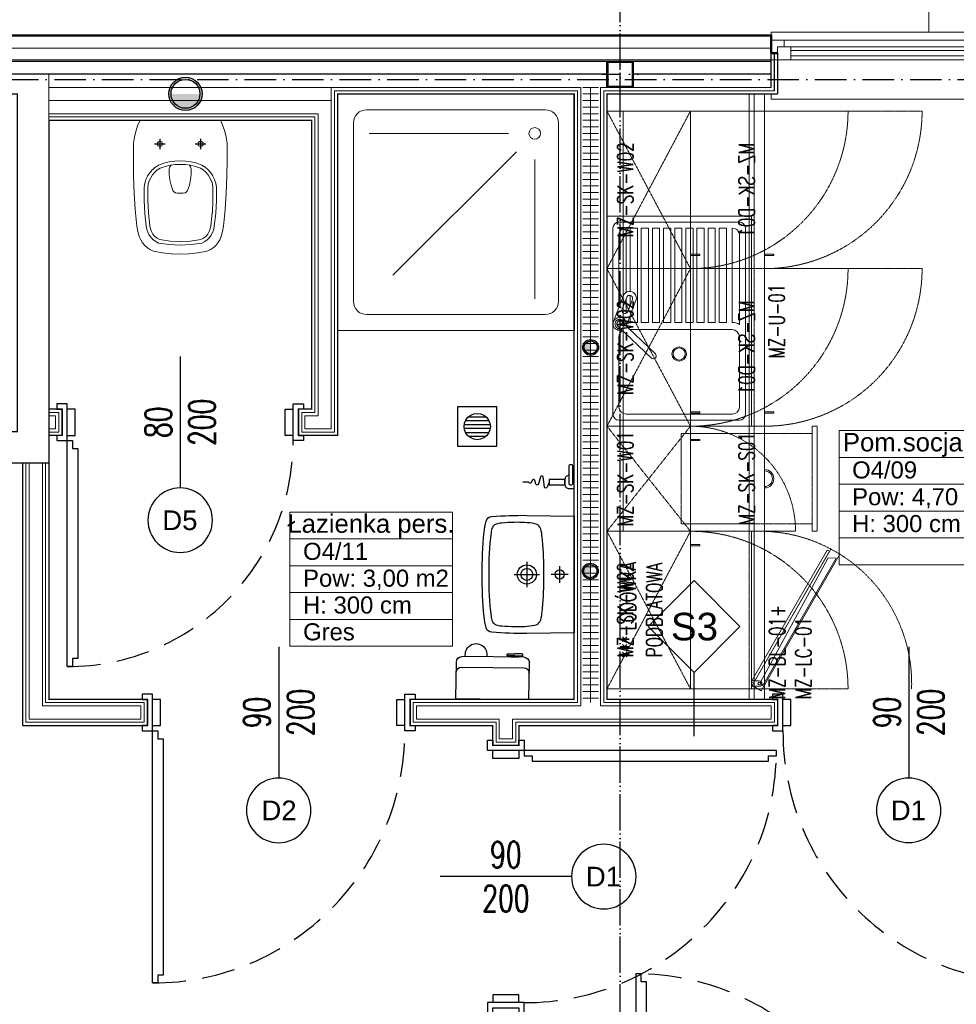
# Model space of a CAD drawing. Header units: metres. Extents: x 5541655 to 5588333, y 5589641 to 5627331.
# Tile 49 of 57: x 5585241 to 5585598, y 5626489 to 5626864. Entities that reach past the tile are written whole.
import ezdxf

# ---------------------------------------------------------------- set-up
doc = ezdxf.new("R2010")
doc.units = ezdxf.units.M
doc.header["$MEASUREMENT"] = 0
for name, pattern in [('ACAD_ISO10W100', [18, 12, -3, 0, -3]), ('DASHED', [19.05, 12.7, -6.35]), ('DASHED2', [0.375, 0.25, -0.125]), ('Kropki i Kreski', [6.702778, 3.527778, -1.763889, 0, -1.411111])]:
    doc.linetypes.add(name, pattern=pattern)
doc.layers.get('0').update_dxf_attribs({"linetype": 'CONTINUOUS', "lineweight": 18})
for name, color, linetype in [('2D- Siatka Modularna', 7, 'ACAD_ISO10W100'), ('Budowlane - Opisy', 7, 'CONTINUOUS'), ('Budowlane - Sciany Wew', 7, 'CONTINUOUS'), ('Instalacje - Kanalizacja - Piony', 7, 'CONTINUOUS'), ('struktura', 7, 'CONTINUOUS'), ('wypelnienia wielobokow', 7, 'CONTINUOUS'), ('Wyposazenie Wew - Urzadzenia Sanitarne', 6, 'CONTINUOUS'), ('znaczniki drzwi', 7, 'CONTINUOUS'), ('Ściany', 51, 'CONTINUOUS'), ('Ślusarka_okienna', 30, 'CONTINUOUS')]:
    doc.layers.add(name, color=color, linetype=linetype)
for name, color, linetype, lineweight in [('a___cienka___0.15', 10, 'CONTINUOUS', 15), ('a___ocieplenie', 214, 'BATTING', 5), ('drzwi', 30, 'CONTINUOUS', 20), ('MDCP', 7, 'CONTINUOUS', 18), ('MEBLE PKN', 150, 'CONTINUOUS', 20), ('WYMIARY WEW', 251, 'CONTINUOUS', 13)]:
    doc.layers.add(name, color=color, linetype=linetype, lineweight=lineweight)
doc.layers.add('a___przekrojowa___0.5', color=7, linetype='CONTINUOUS', lineweight=50, true_color=0x000000)
doc.styles.add('GENERATED_STYLE_2', font='arial.ttf')
doc.styles.add('JACEK_07', font='SIMPLEX.SHX', dxfattribs={"width": 0.7})
doc.linetypes.add('BATTING', pattern='A,0.0001,-0.1,[134,ltypeshp.shx,S=0.1,R=0,X=-0.1,Y=0],-0.2,[134,ltypeshp.shx,S=0.1,R=180,X=0.1,Y=0],-0.1', length=0.4001)
doc.linetypes.add('TRACKS', pattern='A,3.81,[130,Boguszów 18-08-2021.shx,S=6.35,R=0,X=0,Y=0],3.81', length=7.62)

# ---------------------------------------------------------------- blocks, each defined once
blk = doc.blocks.new('Miska_KOŁO_Style')
at = {"lineweight": 15}
for points in [[(16.46, -40.38), (16.13, -42.35), (15.57, -44.28), (15.05, -45.51), (15.04, -45.54), (14.37, -46.65), (14.35, -46.68), (13.51, -47.7), (12.54, -48.59), (12.51, -48.61), (11.4, -49.3), (11.37, -49.32), (10.17, -49.88), (6.85, -50.46), (6.76, -50.47), (3.43, -50.86), (3.34, -50.86), (0.03, -51.04), (-3.32, -50.86), (-3.41, -50.86), (-6.76, -50.47), (-6.85, -50.46), (-10.17, -49.88), (-11.35, -49.32), (-11.37, -49.3), (-12.46, -48.61), (-12.49, -48.59), (-13.51, -47.7), (-14.35, -46.68), (-14.37, -46.65), (-15.04, -45.54), (-15.05, -45.51), (-15.57, -44.28), (-16.1, -42.35), (-16.46, -40.38), (-17.11, -34.03), (-17.52, -27.71), (-17.77, -21.37), (-17.77, -8.73), (-17.44, -6.47), (-16.93, -4.24), (-16.21, -2.11), (-15.31, 0), (15.31, 0), (15.31, -0.05), (15.31, 0), (16.21, -2.11), (16.93, -4.24), (17.49, -6.47), (17.83, -8.73), (17.83, -15.08), (17.83, -15.03), (17.8, -21.37), (17.54, -27.71), (17.11, -34.03), (16.46, -40.38), (16.46, -40.43)], [(-17.77, -8.73), (-17.77, -8.78)], [(-17.77, -15.03), (-17.77, -15.08)], [(12.95, -40.43), (12.95, -40.38), (13.5, -35.53), (13.51, -35.39), (13.82, -30.52), (13.82, -30.38), (13.77, -25.53), (13.56, -24.03), (13.56, -24), (13.09, -22.64), (13.07, -22.6), (12.43, -21.25), (12.42, -21.22), (11.65, -20.03), (11.63, -20.01), (10.63, -18.85), (10.6, -18.82), (9.54, -17.86), (9.52, -17.85), (8.25, -17.05), (6.27, -16.31), (4.21, -15.85), (2.13, -15.54), (0.03, -15.51), (-2.11, -15.54), (-4.21, -15.85), (-6.27, -16.31), (-8.25, -17.05), (-9.47, -17.85), (-9.49, -17.86), (-10.6, -18.82), (-10.63, -18.85), (-11.61, -20.01), (-11.63, -20.03), (-12.42, -21.22), (-12.43, -21.25), (-13.07, -22.6), (-13.09, -22.64), (-13.5, -24), (-13.51, -24.03), (-13.77, -25.53), (-13.77, -30.38), (-13.77, -30.52), (-13.51, -35.39), (-13.5, -35.53), (-12.95, -40.38), (-12.74, -41.52), (-12.73, -41.55), (-12.37, -42.61), (-12.35, -42.64), (-11.79, -43.71), (-11.78, -43.74), (-11.11, -44.65), (-11.09, -44.67), (-10.25, -45.51), (-10.22, -45.53), (-9.31, -46.2), (-9.29, -46.21), (-8.25, -46.75), (-4.14, -47.31), (0.03, -47.52), (4.14, -47.31), (8.25, -46.75), (9.32, -46.21), (9.34, -46.2), (10.22, -45.53), (10.25, -45.51), (11.12, -44.67), (11.14, -44.65), (11.83, -43.74), (11.84, -43.71), (12.35, -42.64), (12.37, -42.61), (12.73, -41.55), (12.74, -41.52), (12.95, -40.38)], [(11.66, -40.17), (12.21, -35.42), (12.23, -35.29), (12.48, -30.46), (12.48, -30.33), (12.48, -25.56), (12.28, -24.28), (12.27, -24.26), (11.85, -23.08), (11.84, -23.04), (11.28, -21.89), (11.26, -21.86), (10.62, -20.8), (10.61, -20.78), (9.74, -19.78), (9.71, -19.75), (8.77, -18.94), (8.75, -18.92), (7.68, -18.24), (5.86, -17.59), (3.93, -17.13), (2, -16.87), (0.03, -16.82), (-1.9, -16.87), (-3.88, -17.13), (-5.75, -17.59), (-7.6, -18.24), (-8.7, -18.92), (-8.72, -18.94), (-9.63, -19.75), (-9.66, -19.78), (-10.5, -20.78), (-10.52, -20.8), (-11.21, -21.86), (-11.23, -21.89), (-11.79, -23.04), (-11.8, -23.08), (-12.17, -24.26), (-12.18, -24.28), (-12.38, -25.56), (-12.38, -30.33), (-12.38, -30.46), (-12.12, -35.29), (-12.11, -35.42), (-11.58, -40.17), (-11.58, -40.2)], [(-8.25, -17.05), (-8.25, -17.08)], [(-4.21, -18.49), (-4.21, -18.47), (-4.21, -20.6), (-3.96, -22.71), (-3.49, -24.76), (-2.75, -26.76), (-2.37, -27.27), (-2.36, -27.28), (-1.83, -27.61), (-1.81, -27.61), (-1.18, -27.71), (1.18, -27.71), (1.81, -27.61), (1.83, -27.61), (2.39, -27.28), (2.4, -27.27), (2.77, -26.76), (3.49, -24.76), (3.96, -22.71), (4.21, -20.6), (4.21, -18.47), (3.96, -17.7), (3.49, -17.05), (3.49, -17.08)], [(-3.44, -17.05), (-3.96, -17.7), (-4.21, -18.47)], [(4.21, -18.47), (4.21, -18.49)], [(-16.46, -40.38), (-16.46, -40.43)], [(-12.95, -40.38), (-12.95, -40.43)], [(-11.58, -40.25), (-11.35, -41.32), (-11.35, -41.35), (-10.97, -42.36), (-10.96, -42.39), (-10.38, -43.38), (-9.66, -44.23), (-9.64, -44.24), (-8.8, -44.91), (-8.78, -44.93), (-7.81, -45.46), (-3.88, -45.98), (0.08, -46.21)], [(-0.03, -46.21), (3.96, -45.98), (7.86, -45.46), (8.83, -44.93), (8.85, -44.91), (9.72, -44.24), (9.74, -44.23), (10.48, -43.38), (11.02, -42.39), (11.03, -42.36), (11.45, -41.35), (11.46, -41.32), (11.66, -40.25), (11.66, -40.3)], [(-15.57, -44.28), (-15.57, -44.31)], [(15.57, -44.28), (15.57, -44.31)]]:
    blk.add_lwpolyline(points, dxfattribs=at)
for points in [[(-7.73, -7.04), (-7.73, -11.02)], [(7.78, -7.04), (7.78, -11.02)], [(-9.73, -8.99), (-5.75, -8.99)], [(5.75, -8.99), (9.73, -8.99)]]:
    blk.add_lwpolyline(points)
for centre in [(-7.73, -8.99), (7.78, -8.99)]:
    blk.add_circle(centre, 0.976, dxfattribs=at)
blk = doc.blocks.new('UMYWALKA KOŁO NOVA PRO 45')
for p, q in [((0, -2.29), (0, -8.71)), ((3.21, -5.5), (-3.21, -5.5)), ((0, -22.84), (0, -13.17)), ((-4.83, -18.01), (4.83, -18.01))]:
    blk.add_line(p, q)
for points in [[(0, 0), (22.22, 0), (22.5, -18.01, -0.022418), (22.04, -31.29, -0.33438), (20.27, -33.54, -0.032866), (16.05, -34.28, -0.025259), (0, -35.01, -0.025259), (-16.05, -34.28, -0.032866), (-20.27, -33.54, -0.33438), (-22.04, -31.29, -0.022418), (-22.5, -18.01), (-22.22, 0), (0, 0)], [(0, -11.5, 0.014903), (-8.61, -11.73, 0.014241), (-14.89, -12.25, 0.076583), (-17.99, -13.01, 0.227108), (-19.32, -15.02, 0.049924), (-19.82, -22.71, 0.019997), (-19.58, -27.5, 0.071818), (-19.06, -29.95, 0.193992), (-17.91, -31.11, 0.056141), (-15.94, -31.65, 0.031566), (0, -32.52, 0.031566), (15.94, -31.65, 0.056141), (17.91, -31.11, 0.193992), (19.06, -29.95, 0.071818), (19.58, -27.5, 0.019997), (19.82, -22.7, 0.049924), (19.32, -15.02, 0.227108), (17.99, -13.01, 0.076583), (14.89, -12.25, 0.014241), (8.61, -11.73, 0.014903), (0, -11.5)]]:
    blk.add_lwpolyline(points, format="xyb")
for centre, radius in [((0, -5.5), 1.75), ((0, -18.01), 3.65), ((0, -18.01), 2.25)]:
    blk.add_circle(centre, radius)
blk = doc.blocks.new('Natrysk_90x90')
at = {"linetype": 'Continuous', "lineweight": 13}
for p, q in [((0, 90), (-90, 90)), ((-90, 90), (-90, 0)), ((0, 0), (0, 90)), ((-11, 84), (-79, 84)), ((-84, 79), (-84, 11)), ((-6, 11), (-6, 79)), ((-15, 25), (-15, 78)), ((-22, 22), (-69, 69)), ((-25, 15), (-78, 15)), ((-79, 6), (-11, 6)), ((-90, 0), (0, 0))]:
    blk.add_line(p, q, dxfattribs=at)
at = {"linetype": 'Continuous', "flags": 128}
blk.add_lwpolyline([(0, 0), (-90, 0)], dxfattribs=at)
at = {"linetype": 'Continuous', "lineweight": 13}
blk.add_circle((-15, 15), 2.2, dxfattribs=at)
for centre, start, end in [((-79, 79), 90, 180), ((-11, 79), 0, 90), ((-79, 11), 180, 270), ((-11, 11), 270, 0)]:
    blk.add_arc(centre, 5, start, end, dxfattribs=at)
blk = doc.blocks.new('*U416')
for points in [[(0, 0), (60, 0), (60, -55), (0, -55)], [(-0.73, -58.73), (51.23, -88.73), (53.23, -85.27), (1.27, -55.27)], [(2.63, -54.9), (52.86, -83.9), (52.36, -84.77), (2.13, -55.77)], [(49.75, -87.3), (1.25, -59.3), (2.59, -58.48), (49.82, -84.17)]]:
    blk.add_lwpolyline(points, close=True)
blk.add_lwpolyline([(1, -55), (1, -58, 1), (3, -58), (3, -55)], format="xyb")
blk.add_circle((2, -58), 0.5)
at = {"color": 251, "linetype": 'DASHED2', "true_color": 0x636363}
blk.add_arc((2, -58), 58.03, 268.0251, 2.9631, dxfattribs=at)
at = {"color": 7, "insert": (0, -5), "char_height": 6, "width": 60, "attachment_point": 1, "style": 'JACEK_07'}
blk.add_mtext('\\pxqc;***{\\H0.66667x; }LODÓWKA PODBLATOWA', dxfattribs=at)
blk = doc.blocks.new('*U418')
blk.add_lwpolyline([(0, 0), (230.5, 0), (230.5, -60), (0, -60), (0, 0)])
at = {"color": 252, "linetype": 'DASHED2', "lineweight": 0, "ltscale": 0.5, "true_color": 0x969696}
blk.add_lwpolyline([(0, -56), (230.5, -56), (230.5, -54.2), (0, -54.2)], close=True, dxfattribs=at)
at = {"color": 7, "insert": (0, -61.81), "char_height": 6, "width": 40, "attachment_point": 1, "style": 'JACEK_07'}
blk.add_mtext('\\pxql;MZ-BL-01+\\PMZ-LC-01', dxfattribs=at)
blk = doc.blocks.new('*U419')
at = {"color": 252, "linetype": 'DASHED2', "lineweight": 0, "ltscale": 0.5, "true_color": 0x969696}
for p, q in [((40, 0), (0, -31.8)), ((40, -31.8), (0, 0))]:
    blk.add_line(p, q, dxfattribs=at)
at = {"linetype": 'Continuous', "lineweight": 0, "flags": 128}
for points in [[(40, 0), (40, -31.8), (0, -31.8), (0, 0)], [(34.5, -35.3), (34.5, -31.8), (35, -31.8), (35, -35.3)]]:
    blk.add_lwpolyline(points, close=True, dxfattribs=at)
at = {"color": 252, "linetype": 'DASHED2', "lineweight": 0, "true_color": 0x969696}
blk.add_lwpolyline([(0, -31.8), (0, -71.8)], dxfattribs=at)
blk.add_arc((0, -31.8), 40, 270, 0, dxfattribs=at)
at = {"color": 7, "insert": (20, -4), "char_height": 6, "width": 40, "attachment_point": 2, "style": 'JACEK_07'}
blk.add_mtext('MZ-SK-W01', dxfattribs=at)
blk = doc.blocks.new('*U420')
at = {"color": 252, "linetype": 'DASHED2', "lineweight": 0, "ltscale": 0.5, "true_color": 0x969696}
for p, q in [((60, -31.8), (0, 0)), ((60, 0), (0, -31.8))]:
    blk.add_line(p, q, dxfattribs=at)
at = {"linetype": 'Continuous', "lineweight": 0, "flags": 128}
for points in [[(60, 0), (60, -31.8), (0, -31.8), (0, 0)], [(54.5, -35.3), (54.5, -31.8), (55, -31.8), (55, -35.3)]]:
    blk.add_lwpolyline(points, close=True, dxfattribs=at)
at = {"color": 252, "linetype": 'DASHED2', "lineweight": 0, "ltscale": 0.5, "true_color": 0x969696}
blk.add_lwpolyline([(0, -31.8), (0, -91.8)], dxfattribs=at)
blk.add_arc((0, -31.8), 60, 270, 0, dxfattribs=at)
at = {"color": 7, "insert": (30, -4), "char_height": 6, "width": 40, "attachment_point": 2, "style": 'JACEK_07'}
blk.add_mtext('MZ-SK-W02', dxfattribs=at)
blk = doc.blocks.new('*U421')
at = {"linetype": 'Continuous', "lineweight": 0, "flags": 128}
blk.add_lwpolyline([(40, -6.2), (40, -60), (0, -60), (0, -6.2)], close=True, dxfattribs=at)
at = {"color": 252, "linetype": 'DASHED2', "lineweight": 0, "ltscale": 0.5, "true_color": 0x969696}
blk.add_lwpolyline([(2.8, -28.2), (37.2, -28.2), (37.2, -78.2), (2.8, -78.2)], close=True, dxfattribs=at)
blk.add_lwpolyline([(2.8, -78.2), (0, -78.2), (0, -80), (40, -80), (40, -78.2), (37.2, -78.2)], dxfattribs=at)
at = {"linetype": 'Continuous', "lineweight": 0}
for radius in [3.5, 3]:
    blk.add_arc((20, -60), radius, 180, 0, dxfattribs=at)
blk.add_point((0, 0))
at = {"color": 7, "insert": (20, -50.2), "char_height": 6, "width": 40, "attachment_point": 2, "style": 'JACEK_07'}
blk.add_mtext('MZ-SK-S01', dxfattribs=at)
blk = doc.blocks.new('*U422')
at = {"linetype": 'Continuous', "lineweight": 0, "flags": 128}
for points in [[(60, -6.2), (60, -60), (0, -60), (0, -6.2)], [(54.5, -63.5), (54.5, -60), (55, -60), (55, -63.5)]]:
    blk.add_lwpolyline(points, close=True, dxfattribs=at)
at = {"color": 252, "linetype": 'DASHED2', "lineweight": 0, "ltscale": 0.5, "true_color": 0x969696}
blk.add_lwpolyline([(0, -120), (0, -60)], dxfattribs=at)
blk.add_arc((0, -60), 60, 270, 0, dxfattribs=at)
blk.add_point((0, 0))
at = {"color": 7, "insert": (30, -50.2), "char_height": 6, "width": 40, "attachment_point": 2, "style": 'JACEK_07'}
blk.add_mtext('MZ-SK-D01', dxfattribs=at)
blk = doc.blocks.new('*U268')
at = {"color": 7, "lineweight": 0}
for p, q in [((0, 0), (80, 0)), ((0, -55), (0, 0)), ((80, 0), (80, -55)), ((4.58, -2.29), (75.42, -2.29)), ((2.29, -50.42), (2.29, -4.58)), ((4.58, -47.67), (4.58, -7.33)), ((7.33, -4.58), (34.04, -4.58)), ((43.04, -7.33), (48.62, -7.33)), ((45.31, -4.58), (73.4, -4.58)), ((50.97, -7.33), (75.42, -7.33)), ((75.42, -7.18), (75.42, -7.33)), ((77.71, -4.58), (77.71, -50.42)), ((36.79, -47.67), (36.79, -8.68)), ((39.52, -8.82), (39.52, -11.57)), ((39.52, -8.82), (42.17, -8.82)), ((45.98, -8.82), (49.8, -8.82)), ((51.34, -8.82), (75.42, -8.82)), ((75.42, -8.82), (75.42, -11.57)), ((39.52, -11.57), (75.42, -11.57)), ((39.52, -13.06), (39.52, -15.81)), ((39.52, -13.06), (75.42, -13.06)), ((75.42, -13.06), (75.42, -15.81)), ((39.52, -15.81), (75.42, -15.81)), ((39.52, -17.3), (39.52, -20.05)), ((39.52, -17.3), (75.42, -17.3)), ((75.42, -17.3), (75.42, -20.05)), ((39.52, -20.05), (75.42, -20.05)), ((39.52, -21.54), (39.52, -24.29)), ((39.52, -21.54), (75.42, -21.54)), ((75.42, -21.54), (75.42, -24.29)), ((39.52, -24.29), (75.42, -24.29)), ((39.52, -25.78), (39.52, -28.53)), ((39.52, -25.78), (75.42, -25.78)), ((75.42, -25.78), (75.42, -28.53)), ((39.52, -28.53), (75.42, -28.53)), ((39.52, -30.02), (39.52, -32.77)), ((39.52, -30.02), (75.42, -30.02)), ((39.52, -32.77), (75.42, -32.77)), ((75.42, -30.02), (75.42, -32.77)), ((39.52, -34.26), (39.52, -37.01)), ((39.52, -34.26), (75.42, -34.26)), ((39.52, -37.01), (75.42, -37.01)), ((75.42, -34.26), (75.42, -37.01)), ((39.52, -38.5), (75.42, -38.5)), ((39.52, -38.5), (39.52, -41.25)), ((75.42, -38.5), (75.42, -41.25)), ((39.52, -41.25), (75.42, -41.25)), ((39.52, -42.74), (75.42, -42.74)), ((39.52, -42.74), (39.52, -45.49)), ((75.42, -42.74), (75.42, -45.49)), ((39.52, -45.49), (75.42, -45.49)), ((39.52, -47.67), (75.42, -47.67)), ((39.52, -47.67), (39.52, -48.12)), ((75.42, -47.82), (75.42, -47.67)), ((34.04, -50.42), (7.33, -50.42)), ((38.71, -50.42), (73.4, -50.42)), ((80, -55), (0, -55)), ((75.42, -52.71), (4.58, -52.71))]:
    blk.add_line(p, q, dxfattribs=at)
at = {"color": 7, "linetype": 'Continuous', "lineweight": 0}
for p, q in [((49.72, -6.29), (39.84, -2.47)), ((38.14, -4.09), (25.96, -16.92)), ((39.72, -5.6), (27.54, -18.42)), ((47.89, -11.03), (38.14, -7.27)), ((49.07, -7.51), (44.53, -5.75)), ((48.23, -9.69), (43.68, -7.94))]:
    blk.add_line(p, q, dxfattribs=at)
at = {"color": 7, "lineweight": 0}
for radius in [2.75, 2.29]:
    blk.add_circle((27.5, -27.5), radius, dxfattribs=at)
for centre, radius, start, end in [((4.58, -4.58), 2.29, 90, 180), ((75.42, -4.58), 2.29, 0, 90), ((7.33, -7.33), 2.75, 90, 180), ((34.04, -7.33), 2.75, 30.9154, 90), ((72.64, -7.26), 2.78, 358.4172, 75.8249), ((7.33, -47.67), 2.75, 180, 270), ((34.04, -47.67), 2.75, 270, 0), ((34.48, -47.67), 5.04, 326.9443, 0), ((72.64, -47.74), 2.78, 284.1751, 1.5828), ((4.58, -50.42), 2.29, 180, 270), ((75.42, -50.42), 2.29, 270, 0)]:
    blk.add_arc(centre, radius, start, end, dxfattribs=at)
at = {"color": 7, "linetype": 'Continuous', "lineweight": 0, "extrusion": (0, 0, -1)}
for centre, radius, start, end in [((-38.93, -4.85), 2.54, 338.9506, 288.0822), ((-38.93, -4.85), 1.8, 350.7877, 276.2451), ((-38.93, -4.85), 1.09, 43.5164, 223.5164), ((-44.11, -6.85), 1.17, 291.1165, 111.1165), ((-48.8, -8.66), 2.54, 111.1165, 291.1169), ((-48.65, -8.6), 1.17, 111.1165, 291.1169), ((-26.75, -17.67), 1.09, 223.5164, 43.5164)]:
    blk.add_arc(centre, radius, start, end, dxfattribs=at)
at = {"color": 7, "insert": (40, -61.61), "char_height": 6, "width": 40, "attachment_point": 2, "style": 'JACEK_07'}
blk.add_mtext('MZ-U-01', dxfattribs=at)
blk = doc.blocks.new('*U269')
at = {"color": 252, "linetype": 'DASHED2', "lineweight": 0, "ltscale": 0.5, "true_color": 0x969696}
for p, q in [((60, -31.8), (0, 0)), ((60, 0), (0, -31.8))]:
    blk.add_line(p, q, dxfattribs=at)
at = {"linetype": 'Continuous', "lineweight": 0, "flags": 128}
for points in [[(60, 0), (60, -31.8), (0, -31.8), (0, 0)], [(5.5, -35.3), (5.5, -31.8), (5, -31.8), (5, -35.3)]]:
    blk.add_lwpolyline(points, close=True, dxfattribs=at)
at = {"color": 252, "linetype": 'DASHED2', "lineweight": 0, "ltscale": 0.5, "true_color": 0x969696}
blk.add_lwpolyline([(60, -31.8), (60, -91.8)], dxfattribs=at)
blk.add_arc((60, -31.8), 60, 180, 270, dxfattribs=at)
at = {"color": 7, "insert": (30, -4), "char_height": 6, "width": 40, "attachment_point": 2, "style": 'JACEK_07'}
blk.add_mtext('MZ-SK-W02', dxfattribs=at)
blk = doc.blocks.new('Pipe Straight 13_6')
at = {"layer": 'wypelnienia wielobokow', "linetype": 'Continuous'}
h = blk.add_hatch(color=256, dxfattribs=at)
h.paths.add_polyline_path([(-6.35, 0), (-6.35, 0, 1), (6.35, 0), (6.35, 0, 1)], flags=0)
h.paths.add_polyline_path([(0, -5.5, -1), (0, 5.5, -1)], flags=0)
for points in [[(5.5, 0.05, 1), (-5.5, 0.05)], [(-5.5, 0.05), (5.5, 0.05), (5.5, 0), (-5.5, 0)]]:
    blk.add_hatch(color=256, dxfattribs=at).paths.add_polyline_path(points, flags=0)
at = {"layer": 'Instalacje - Kanalizacja - Piony'}
for p, q in [((-6.35, 0), (-6.35, 0)), ((-5.5, 0), (-5.5, 0.05)), ((0, 0.05), (0, 0)), ((5.5, 0.05), (5.5, 0)), ((6.35, 0), (6.35, 0))]:
    blk.add_line(p, q, dxfattribs=at)
for centre, radius, start, end in [((0, 0), 6.35, 0, 180), ((0, 0), 6.35, 0, 180), ((0, 0.05), 5.5, 0, 180), ((0, 0), 5.5, 90, 270), ((0, 0), 5.5, 90, 270), ((0, 0), 5.5, 270, 90), ((0, 0), 5.5, 270, 90), ((0, 0), 6.35, 180, 0)]:
    blk.add_arc(centre, radius, start, end, dxfattribs=at)
blk = doc.blocks.new('Rectangular Floor Drain 13_2')
at = {"layer": 'Wyposazenie Wew - Urzadzenia Sanitarne'}
for p, q in [((-7.5, 7.5), (-7.5, -7.5)), ((7.5, 7.5), (-7.5, 7.5)), ((7.5, -7.5), (7.5, 7.5)), ((-3.54, 3.54), (-2.5, 4.33)), ((-3.26, 3.75), (3.26, 3.75)), ((-2.5, 4.33), (-1.29, 4.83)), ((-1.29, 4.83), (0, 5)), ((0, 5), (1.29, 4.83)), ((1.29, 4.83), (2.5, 4.33)), ((2.5, 4.33), (3.54, 3.54)), ((-5, 0), (-4.83, 1.29)), ((-4.83, -1.29), (-5, 0)), ((-4.9, 0.75), (4.9, 0.75)), ((-4.83, 1.29), (-4.33, 2.5)), ((4.43, 2.25), (-4.43, 2.25)), ((-4.33, 2.5), (-3.54, 3.54)), ((3.54, 3.54), (4.33, 2.5)), ((4.33, 2.5), (4.83, 1.29)), ((4.83, 1.29), (5, 0)), ((5, 0), (4.83, -1.29)), ((4.9, -0.75), (-4.9, -0.75)), ((-4.33, -2.5), (-4.83, -1.29)), ((-4.43, -2.25), (4.43, -2.25)), ((-3.54, -3.54), (-4.33, -2.5)), ((-2.5, -4.33), (-3.54, -3.54)), ((3.54, -3.54), (2.5, -4.33)), ((4.33, -2.5), (3.54, -3.54)), ((4.83, -1.29), (4.33, -2.5)), ((3.26, -3.75), (-3.26, -3.75)), ((-1.29, -4.83), (-2.5, -4.33)), ((0, -5), (-1.29, -4.83)), ((1.29, -4.83), (0, -5)), ((2.5, -4.33), (1.29, -4.83)), ((-7.5, -7.5), (7.5, -7.5))]:
    blk.add_line(p, q, dxfattribs=at)
blk = doc.blocks.new('kranik')
at = {"layer": 'Wyposazenie Wew - Urzadzenia Sanitarne', "flags": 128}
for points in [[(5587234.92, 5628975.98, 0.414214), (5587236.42, 5628977.48), (5587236.42, 5628979.48, 0.414214), (5587234.92, 5628980.98), (5587232.92, 5628980.98), (5587232.92, 5628975.98), (5587233.42, 5628975.98)], [(5587242.42, 5628978.48), (5587243.25, 5628980.49, -0.763382), (5587244.21, 5628980.37), (5587244.75, 5628976.54, 0.812896), (5587245.73, 5628976.48), (5587246.49, 5628979.22, -0.742851), (5587247.45, 5628979.25), (5587247.91, 5628977.84, 0.673417), (5587248.83, 5628977.77), (5587249.26, 5628978.64, -0.705472), (5587250.19, 5628978.53), (5587250.2, 5628978.48), (5587252.47, 5628978.48)]]:
    blk.add_lwpolyline(points, format="xyb", dxfattribs=at)
blk.add_lwpolyline([(5587234.42, 5628979.48), (5587233.92, 5628979.48, 0.414214), (5587233.42, 5628978.98), (5587233.42, 5628972.44, 0.414214), (5587233.92, 5628971.94), (5587234.42, 5628971.94, 0.414214), (5587234.92, 5628972.44), (5587234.92, 5628978.98, 0.414214)], format="xyb", close=True, dxfattribs=at)
blk.add_lwpolyline([(5587236.42, 5628979.48), (5587236.42, 5628977.48), (5587242.42, 5628977.48), (5587242.42, 5628979.48)], close=True, dxfattribs=at)
blk = doc.blocks.new('Pipe Straight 13_3')
at = {"layer": 'wypelnienia wielobokow', "linetype": 'Continuous'}
h = blk.add_hatch(color=256, dxfattribs=at)
h.paths.add_polyline_path([(-3, 0), (-3, 0, 1), (3, 0), (3, 0, 1)], flags=0)
h.paths.add_polyline_path([(0, -2.5, -1), (0, 2.5, -1)], flags=0)
for points in [[(2.5, 0.05, 1), (-2.5, 0.05)], [(-2.5, 0.05), (2.5, 0.05), (2.5, 0), (-2.5, 0)]]:
    blk.add_hatch(color=256, dxfattribs=at).paths.add_polyline_path(points, flags=0)
at = {"layer": 'Instalacje - Kanalizacja - Piony'}
for p, q in [((-3, 0), (-3, 0)), ((-2.5, 0), (-2.5, 0.05)), ((0, 0.05), (0, 0)), ((2.5, 0.05), (2.5, 0)), ((3, 0), (3, 0))]:
    blk.add_line(p, q, dxfattribs=at)
for centre, radius, start, end in [((0, 0), 3, 0, 180), ((0, 0), 3, 0, 180), ((0, 0), 3, 180, 0), ((0, 0.05), 2.5, 0, 180), ((0, 0), 2.5, 90, 270), ((0, 0), 2.5, 90, 270), ((0, 0), 2.5, 270, 90), ((0, 0), 2.5, 270, 90)]:
    blk.add_arc(centre, radius, start, end, dxfattribs=at)
blk = doc.blocks.new('E88-TOP')
for p, q in [((0, 0), (278, 0)), ((0, 0), (0, -140)), ((278, 0), (278, -140)), ((20, -120), (258, -120)), ((258, -160), (20, -160))]:
    blk.add_line(p, q)
for points in [[(222.6, -165), (192.6, -165), (192.6, -169, 0.414214), (196.6, -173, 0), (222.6, -173, 3.979577)], [(222.6, -165), (252.6, -165), (252.6, -169, -0.414214), (248.6, -173, 0), (222.6, -173, -3.979577)]]:
    blk.add_lwpolyline(points, format="xyb")
blk.add_lwpolyline([(207.6, -165), (237.6, -165), (237.6, -160), (207.6, -160)], close=True)
for centre, radius, start, end in [((20, -100), 20, 180, 270), ((258, -100), 20, 270, 0), ((20, -140), 20, 180, 270), ((258, -140), 20, 270, 0), ((74.5, -169.2), 40.8, 166.9264, 13.0736)]:
    blk.add_arc(centre, radius, start, end)
blk = doc.blocks.new('*U312')
blk.add_lwpolyline([(4, 7), (4, 10), (6, 10), (6, 100), (4, 100), (4, 103), (2, 103), (2, 7)], close=True)
at = {"color": 7}
blk.add_lwpolyline([(50, 25), (50, -25)], dxfattribs=at)
for points in [[(-2, -5), (0, -5), (0, 5), (-2, 5), (-2, 7), (2, 7), (2, 5), (2, -7), (-2, -7), (-2, -5)], [(2, 5), (5, 5), (5, -5), (2, -5)], [(98, 5), (95, 5), (95, -5), (98, -5)], [(102, -5), (100, -5), (100, 5), (102, 5), (102, 7), (98, 7), (98, 5), (98, -7), (102, -7), (102, -5)]]:
    blk.add_lwpolyline(points)
at = {"linetype": 'DASHED'}
blk.add_arc((2, 7), 96, 0, 90, dxfattribs=at)
at = {"color": 7, "insert": (50, 0), "char_height": 10, "width": 10, "attachment_point": 5, "rotation": 90, "style": 'JACEK_07'}
blk.add_mtext('\\pxqc;90\\P200', dxfattribs=at)
blk = doc.blocks.new('*U307')
at = {"color": 7}
blk.add_lwpolyline([(50, 25), (50, -25)], dxfattribs=at)
for points in [[(-2, 5), (0, 5), (0, -5), (-2, -5), (-2, -7), (2, -7), (2, -5), (2, 7), (-2, 7), (-2, 5)], [(2, -5), (5, -5), (5, 5), (2, 5)], [(98, -5), (95, -5), (95, 5), (98, 5)], [(102, 5), (100, 5), (100, -5), (102, -5), (102, -7), (98, -7), (98, -5), (98, 7), (102, 7), (102, 5)]]:
    blk.add_lwpolyline(points)
blk.add_lwpolyline([(4, -7), (4, -10), (6, -10), (6, -100), (4, -100), (4, -103), (2, -103), (2, -7)], close=True)
at = {"linetype": 'DASHED'}
blk.add_arc((2, -7), 96, 270, 0, dxfattribs=at)
at = {"color": 7, "insert": (50, 0), "char_height": 10, "width": 10, "attachment_point": 5, "rotation": 90, "style": 'JACEK_07'}
blk.add_mtext('\\pxqc;90\\P200', dxfattribs=at)
blk = doc.blocks.new('*U308')
at = {"color": 7}
blk.add_lwpolyline([(45, 25), (45, -25)], dxfattribs=at)
for points in [[(-2, 5), (0, 5), (0, -5), (-2, -5), (-2, -7), (2, -7), (2, -5), (2, 7), (-2, 7), (-2, 5)], [(2, -5), (5, -5), (5, 5), (2, 5)], [(88, -5), (85, -5), (85, 5), (88, 5)], [(92, 5), (90, 5), (90, -5), (92, -5), (92, -7), (88, -7), (88, -5), (88, 7), (92, 7), (92, 5)]]:
    blk.add_lwpolyline(points)
blk.add_lwpolyline([(4, -7), (4, -10), (6, -10), (6, -90), (4, -90), (4, -93), (2, -93), (2, -7)], close=True)
at = {"linetype": 'DASHED'}
blk.add_arc((2, -7), 86, 270, 0, dxfattribs=at)
at = {"color": 7, "insert": (45, 0), "char_height": 10, "width": 10, "attachment_point": 5, "rotation": 90, "style": 'JACEK_07'}
blk.add_mtext('\\pxqc;80\\P200', dxfattribs=at)
blk = doc.blocks.new('*U309')
at = {"color": 7}
blk.add_lwpolyline([(50, 25), (50, -25)], dxfattribs=at)
for points in [[(-2, 5), (0, 5), (0, -5), (-2, -5), (-2, -7), (2, -7), (2, -5), (2, 7), (-2, 7), (-2, 5)], [(2, -5), (5, -5), (5, 5), (2, 5)], [(98, -5), (95, -5), (95, 5), (98, 5)], [(102, 5), (100, 5), (100, -5), (102, -5), (102, -7), (98, -7), (98, -5), (98, 7), (102, 7), (102, 5)]]:
    blk.add_lwpolyline(points)
blk.add_lwpolyline([(96, -7), (96, -10), (94, -10), (94, -100), (96, -100), (96, -103), (98, -103), (98, -7)], close=True)
at = {"linetype": 'DASHED'}
blk.add_arc((98, -7), 96, 180, 270, dxfattribs=at)
at = {"color": 7, "insert": (50, 0), "char_height": 10, "width": 10, "attachment_point": 5, "rotation": 90, "style": 'JACEK_07'}
blk.add_mtext('\\pxqc;90\\P200', dxfattribs=at)

msp = doc.modelspace()

# ---------------------------------------------------------------- linework, layer by layer
msp.add_line((5585529.82, 5626835.75), (5585529.82, 5626851.25))
at = {"const_width": 0.5}
msp.add_lwpolyline([(5585527.32, 5626858.25), (5585527.32, 5626851.25), (5585529.82, 5626851.25), (5585529.82, 5626835.75)], dxfattribs=at)
at = {"linetype": 'Continuous'}
for points in [[(5585553.18, 5626707.56), (5585553.18, 5626656.49), (5585615.13, 5626656.49), (5585615.13, 5626707.56), (5585553.18, 5626707.56), (5585553.18, 5626666.7), (5585615.13, 5626666.7), (5585615.13, 5626697.35), (5585553.18, 5626697.35), (5585553.18, 5626676.92), (5585615.13, 5626676.92), (5585615.13, 5626687.13), (5585553.18, 5626687.13)], [(5585344.11, 5626676.56), (5585344.11, 5626625.49), (5585406.06, 5626625.49), (5585406.06, 5626676.56), (5585344.11, 5626676.56), (5585344.11, 5626635.7), (5585406.06, 5626635.7), (5585406.06, 5626666.34), (5585344.11, 5626666.34), (5585344.11, 5626645.91), (5585406.06, 5626645.91), (5585406.06, 5626656.13), (5585344.11, 5626656.13)]]:
    msp.add_lwpolyline(points, dxfattribs=at)
at = {"layer": '2D- Siatka Modularna', "lineweight": 25}
for p, q in [((5585469.82, 5625089.25), (5585469.82, 5627132.53)), ((5585469.82, 5624710.99), (5585469.82, 5627132.53)), ((5584693.32, 5626841.25), (5586101.82, 5626841.25)), ((5584693.32, 5626841.25), (5586253.32, 5626841.25))]:
    msp.add_line(p, q, dxfattribs=at)
at = {"layer": 'a___cienka___0.15'}
for points in [[(5585527.32, 5626857.75), (5585144.82, 5626857.75)], [(5585529.82, 5626848.75), (5585144.82, 5626848.75)]]:
    msp.add_lwpolyline(points, dxfattribs=at)
at = {"layer": 'a___ocieplenie', "color": 0, "linetype": 'BATTING', "ltscale": 10}
msp.add_lwpolyline([(5585527.32, 5626853.25), (5585144.82, 5626853.25)], dxfattribs=at)
at = {"layer": 'a___przekrojowa___0.5'}
for p, q in [((5585527.32, 5626858.25), (5585527.32, 5626851.25)), ((5585527.32, 5626851.25), (5585529.82, 5626851.25))]:
    msp.add_line(p, q, dxfattribs=at)
at = {"layer": 'Budowlane - Opisy'}
for p, q in [((5585497.97, 5626650.48), (5585480.47, 5626632.98)), ((5585515.47, 5626632.98), (5585497.97, 5626650.48)), ((5585480.47, 5626632.98), (5585497.97, 5626615.48)), ((5585497.97, 5626615.48), (5585515.47, 5626632.98)), ((5585497.97, 5626591.2), (5585497.97, 5626615.48))]:
    msp.add_line(p, q, dxfattribs=at)
at = {"layer": 'Budowlane - Sciany Wew', "color": 251, "linetype": 'Continuous', "lineweight": 20}
for points in [[(5585252.32, 5626828.25), (5585354.82, 5626828.25), (5585354.82, 5626713.25), (5585349.82, 5626713.25), (5585349.82, 5626708.25), (5585359.82, 5626708.25), (5585359.82, 5626838.25), (5585454.82, 5626838.25), (5585454.82, 5626602.75), (5585392.32, 5626602.75), (5585392.32, 5626597.75), (5585423.82, 5626597.75), (5585423.82, 5626590.25), (5585428.82, 5626590.25), (5585428.82, 5626597.75), (5585527.32, 5626597.75), (5585527.32, 5626602.75), (5585462.32, 5626602.75), (5585462.32, 5626838.25), (5585527.32, 5626838.25)], [(5585252.32, 5626827), (5585353.57, 5626827), (5585353.57, 5626714.5), (5585348.57, 5626714.5), (5585348.57, 5626707), (5585361.07, 5626707), (5585361.07, 5626837), (5585453.57, 5626837), (5585453.57, 5626604), (5585391.07, 5626604), (5585391.07, 5626596.5), (5585422.57, 5626596.5), (5585422.57, 5626589), (5585430.07, 5626589), (5585430.07, 5626596.5), (5585528.57, 5626596.5), (5585528.57, 5626604), (5585463.57, 5626604), (5585463.57, 5626837), (5585528.57, 5626837)], [(5585252.32, 5626707), (5585256.07, 5626707), (5585256.07, 5626714.5), (5585252.32, 5626714.5)], [(5585252.32, 5626708.25), (5585254.82, 5626708.25), (5585254.82, 5626713.25), (5585252.32, 5626713.25)], [(5585243.57, 5626695.25), (5585243.57, 5626596.5), (5585288.57, 5626596.5), (5585288.57, 5626604), (5585251.07, 5626604), (5585251.07, 5626695.25)], [(5585244.82, 5626695.25), (5585244.82, 5626597.75), (5585287.32, 5626597.75), (5585287.32, 5626602.75), (5585249.82, 5626602.75), (5585249.82, 5626695.25)]]:
    msp.add_lwpolyline(points, dxfattribs=at)
at = {"layer": 'drzwi'}
for points in [[(5585527.32, 5626859.25), (5585647.32, 5626859.25), (5585647.32, 5626851.25)], [(5585527.32, 5626851.25), (5585527.32, 5626859.25), (5585527.32, 5626856.25), (5585647.32, 5626856.25)], [(5585642.32, 5626853.75), (5585532.32, 5626853.75), (5585532.32, 5626856.25), (5585532.32, 5626853.75), (5585529.82, 5626853.75), (5585529.82, 5626851.25), (5585527.32, 5626851.25), (5585529.82, 5626851.25), (5585529.82, 5626848.75), (5585534.82, 5626848.75), (5585639.82, 5626848.75)], [(5585639.82, 5626850.25), (5585534.82, 5626850.25), (5585534.82, 5626848.75), (5585534.82, 5626853.75), (5585534.82, 5626852.25), (5585639.82, 5626852.25)], [(5585647.32, 5626837), (5585647.32, 5626833.75), (5585527.32, 5626833.75), (5585527.32, 5626835.75)]]:
    msp.add_lwpolyline(points, dxfattribs=at)
at = {"layer": 'MDCP', "linetype": 'ByBlock'}
msp.add_line((5585587.32, 5626859.25), (5585587.32, 5626905.71), dxfattribs=at)
at = {"layer": 'MDCP'}
for p, q in [((5585359.82, 5626838.25), (5585252.32, 5626838.25)), ((5585359.82, 5626833.25), (5585252.32, 5626833.25))]:
    msp.add_line(p, q, dxfattribs=at)
at = {"layer": 'MDCP', "lineweight": 30}
msp.add_lwpolyline([(5585144.82, 5626848.25), (5585527.32, 5626848.25)], dxfattribs=at)
at = {"layer": 'struktura'}
for p, q in [((5585527.32, 5626838.25), (5585527.32, 5626851.25)), ((5585528.57, 5626837), (5585528.57, 5626851.25)), ((5585465.22, 5626843.25), (5585234.82, 5626843.25)), ((5585527.32, 5626843.25), (5585474.42, 5626843.25))]:
    msp.add_line(p, q, dxfattribs=at)
at = {"layer": 'WYMIARY WEW', "color": 0}
msp.add_line((5585252.32, 5626825.25), (5585252.32, 5626843.25), dxfattribs=at)
at = {"layer": 'WYMIARY WEW', "linetype": 'TRACKS', "ltscale": 5}
for p, q in [((5585455.6, 5626838.25), (5585461.54, 5626838.25)), ((5585455.6, 5626835.75), (5585461.54, 5626835.75)), ((5585458.57, 5626838.25), (5585458.57, 5626604)), ((5585455.6, 5626833.25), (5585461.54, 5626833.25)), ((5585455.6, 5626830.75), (5585461.54, 5626830.75)), ((5585455.6, 5626828.25), (5585461.54, 5626828.25)), ((5585455.6, 5626825.75), (5585461.54, 5626825.75)), ((5585455.6, 5626823.25), (5585461.54, 5626823.25)), ((5585455.6, 5626820.75), (5585461.54, 5626820.75)), ((5585455.6, 5626818.25), (5585461.54, 5626818.25)), ((5585455.6, 5626815.75), (5585461.54, 5626815.75)), ((5585455.6, 5626813.25), (5585461.54, 5626813.25)), ((5585455.6, 5626810.75), (5585461.54, 5626810.75)), ((5585455.6, 5626808.25), (5585461.54, 5626808.25)), ((5585455.6, 5626805.75), (5585461.54, 5626805.75)), ((5585455.6, 5626803.25), (5585461.54, 5626803.25)), ((5585455.6, 5626800.75), (5585461.54, 5626800.75)), ((5585455.6, 5626798.25), (5585461.54, 5626798.25)), ((5585455.6, 5626795.75), (5585461.54, 5626795.75)), ((5585455.6, 5626793.25), (5585461.54, 5626793.25)), ((5585455.6, 5626790.75), (5585461.54, 5626790.75)), ((5585455.6, 5626788.25), (5585461.54, 5626788.25)), ((5585455.6, 5626785.75), (5585461.54, 5626785.75)), ((5585455.6, 5626783.25), (5585461.54, 5626783.25)), ((5585455.6, 5626780.75), (5585461.54, 5626780.75)), ((5585455.6, 5626778.25), (5585461.54, 5626778.25)), ((5585455.6, 5626775.75), (5585461.54, 5626775.75)), ((5585455.6, 5626773.25), (5585461.54, 5626773.25)), ((5585455.6, 5626770.75), (5585461.54, 5626770.75)), ((5585455.6, 5626768.25), (5585461.54, 5626768.25)), ((5585455.6, 5626765.75), (5585461.54, 5626765.75)), ((5585455.6, 5626763.25), (5585461.54, 5626763.25)), ((5585455.6, 5626760.75), (5585461.54, 5626760.75)), ((5585455.6, 5626758.25), (5585461.54, 5626758.25)), ((5585455.6, 5626755.75), (5585461.54, 5626755.75)), ((5585455.6, 5626753.25), (5585461.54, 5626753.25)), ((5585455.6, 5626750.75), (5585461.54, 5626750.75)), ((5585455.6, 5626748.25), (5585461.54, 5626748.25)), ((5585455.6, 5626745.75), (5585461.54, 5626745.75)), ((5585455.6, 5626743.25), (5585461.54, 5626743.25)), ((5585455.6, 5626740.75), (5585461.54, 5626740.75)), ((5585455.6, 5626738.25), (5585461.54, 5626738.25)), ((5585455.6, 5626735.75), (5585461.54, 5626735.75)), ((5585455.6, 5626733.25), (5585461.54, 5626733.25)), ((5585455.6, 5626730.75), (5585461.54, 5626730.75)), ((5585455.6, 5626728.25), (5585461.54, 5626728.25)), ((5585455.6, 5626725.75), (5585461.54, 5626725.75)), ((5585455.6, 5626723.25), (5585461.54, 5626723.25)), ((5585455.6, 5626720.75), (5585461.54, 5626720.75)), ((5585455.6, 5626718.25), (5585461.54, 5626718.25)), ((5585455.6, 5626715.75), (5585461.54, 5626715.75)), ((5585455.6, 5626713.25), (5585461.54, 5626713.25)), ((5585455.6, 5626710.75), (5585461.54, 5626710.75)), ((5585455.6, 5626708.25), (5585461.54, 5626708.25)), ((5585455.6, 5626705.75), (5585461.54, 5626705.75)), ((5585455.6, 5626703.25), (5585461.54, 5626703.25)), ((5585455.6, 5626700.75), (5585461.54, 5626700.75)), ((5585455.6, 5626698.25), (5585461.54, 5626698.25)), ((5585455.6, 5626695.75), (5585461.54, 5626695.75)), ((5585455.6, 5626693.25), (5585461.54, 5626693.25)), ((5585455.6, 5626690.75), (5585461.54, 5626690.75)), ((5585455.6, 5626688.25), (5585461.54, 5626688.25)), ((5585455.6, 5626685.75), (5585461.54, 5626685.75)), ((5585455.6, 5626683.25), (5585461.54, 5626683.25)), ((5585455.6, 5626680.75), (5585461.54, 5626680.75)), ((5585455.6, 5626678.25), (5585461.54, 5626678.25)), ((5585455.6, 5626675.75), (5585461.54, 5626675.75)), ((5585455.6, 5626673.25), (5585461.54, 5626673.25)), ((5585455.6, 5626670.75), (5585461.54, 5626670.75)), ((5585455.6, 5626668.25), (5585461.54, 5626668.25)), ((5585455.6, 5626665.75), (5585461.54, 5626665.75)), ((5585455.6, 5626663.25), (5585461.54, 5626663.25)), ((5585455.6, 5626660.75), (5585461.54, 5626660.75)), ((5585455.6, 5626658.25), (5585461.54, 5626658.25)), ((5585455.6, 5626655.75), (5585461.54, 5626655.75)), ((5585455.6, 5626653.25), (5585461.54, 5626653.25)), ((5585455.6, 5626650.75), (5585461.54, 5626650.75)), ((5585455.6, 5626648.25), (5585461.54, 5626648.25)), ((5585455.6, 5626645.75), (5585461.54, 5626645.75)), ((5585455.6, 5626643.25), (5585461.54, 5626643.25)), ((5585455.6, 5626640.75), (5585461.54, 5626640.75)), ((5585455.6, 5626638.25), (5585461.54, 5626638.25)), ((5585455.6, 5626635.75), (5585461.54, 5626635.75)), ((5585455.6, 5626633.25), (5585461.54, 5626633.25)), ((5585455.6, 5626630.75), (5585461.54, 5626630.75)), ((5585455.6, 5626628.25), (5585461.54, 5626628.25)), ((5585455.6, 5626625.75), (5585461.54, 5626625.75)), ((5585455.6, 5626623.25), (5585461.54, 5626623.25)), ((5585455.6, 5626620.75), (5585461.54, 5626620.75)), ((5585455.6, 5626618.25), (5585461.54, 5626618.25)), ((5585455.6, 5626615.75), (5585461.54, 5626615.75)), ((5585455.6, 5626613.25), (5585461.54, 5626613.25)), ((5585455.6, 5626610.75), (5585461.54, 5626610.75)), ((5585455.6, 5626608.25), (5585461.54, 5626608.25)), ((5585455.6, 5626605.75), (5585461.54, 5626605.75))]:
    msp.add_line(p, q, dxfattribs=at)
at = {"layer": 'znaczniki drzwi'}
for centre, start, end in [((5585302.32, 5626673.46), 0, 180), ((5585302.32, 5626673.46), 180, 0), ((5585339.82, 5626562.96), 0, 180), ((5585579.71, 5626562.97), 0, 180), ((5585339.82, 5626562.96), 180, 0), ((5585579.71, 5626562.97), 180, 0), ((5585463.61, 5626537.75), 0, 180), ((5585463.61, 5626537.75), 180, 0)]:
    msp.add_arc(centre, 12.29, start, end, dxfattribs=at)
at = {"layer": 'Ściany', "color": 0, "const_width": 0.5}
for points in [[(5585527.32, 5626858.25), (5585144.82, 5626858.25), (5585144.82, 5626848.25), (5585142.32, 5626848.25), (5585142.32, 5626835.75), (5585240.32, 5626835.69), (5585240.32, 5626707.19), (5585004.32, 5626707.25), (5585004.32, 5626835.75), (5585007.32, 5626835.75), (5585007.32, 5626848.25), (5585004.82, 5626848.25), (5585004.82, 5626858.25), (5584964.13, 5626858.25), (5584964.13, 5625356.25)], [(5585242.32, 5626595.25), (5585289.82, 5626595.25), (5585289.82, 5626605.25), (5585252.32, 5626605.25), (5585252.32, 5626705.75), (5585257.32, 5626705.75), (5585257.32, 5626715.75), (5585252.32, 5626715.75), (5585252.32, 5626825.75), (5585352.32, 5626825.75), (5585352.32, 5626715.75), (5585347.32, 5626715.75), (5585347.32, 5626705.75), (5585362.32, 5626705.75), (5585362.32, 5626835.75), (5585452.32, 5626835.75), (5585452.32, 5626605.25), (5585389.82, 5626605.25), (5585389.82, 5626595.25), (5585421.32, 5626595.25), (5585421.32, 5626587.75), (5585431.32, 5626587.75), (5585431.32, 5626595.25), (5585529.82, 5626595.25), (5585529.82, 5626605.25), (5585464.82, 5626605.25), (5585464.82, 5626835.75), (5585529.82, 5626835.75)], [(5585252.32, 5626715.75), (5585252.32, 5626705.75)], [(5585002.32, 5626695.25), (5585242.32, 5626695.25), (5585242.32, 5626595.25)], [(5585242.32, 5626695.25), (5585252.32, 5626695.25)]]:
    msp.add_lwpolyline(points, dxfattribs=at)
at = {"layer": 'Ściany', "color": 0, "linetype": 'Kropki i Kreski', "ltscale": 2}
for points in [[(5585469.82, 5626836.25), (5585469.82, 5626850.25)], [(5585462.82, 5626843.25), (5585476.82, 5626843.25)]]:
    msp.add_lwpolyline(points, dxfattribs=at)
at = {"layer": 'Ściany', "color": 0}
for points in [[(5585464.82, 5626848.25), (5585474.82, 5626848.25), (5585474.82, 5626838.25), (5585464.82, 5626838.25)], [(5585465.22, 5626847.85), (5585474.42, 5626847.85), (5585474.42, 5626838.65), (5585465.22, 5626838.65)]]:
    msp.add_lwpolyline(points, close=True, dxfattribs=at)

# ---------------------------------------------------------------- block references
at = {"layer": 'Instalacje - Kanalizacja - Piony', "xscale": -1, "zscale": 100}
for name, p, rotation in [('Pipe Straight 13_6', (5585304.32, 5626835.8), 180), ('Pipe Straight 13_3', (5585458.62, 5626739.25), 89.99999999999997), ('Pipe Straight 13_3', (5585458.47, 5626654.07), 89.99999999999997)]:
    msp.add_blockref(name, p, dxfattribs=dict(at, rotation=rotation))
at = {"layer": 'MDCP', "rotation": 180}
msp.add_blockref('kranik', (11172685.24, 11255666.47), dxfattribs=at)
at = {"layer": 'MEBLE PKN', "rotation": 90}
for name, p in [('*U418', (5585464.82, 5626605.25)), ('*U269', (5585464.82, 5626769.25)), ('*U268', (5585464.82, 5626709.25)), ('*U269', (5585464.82, 5626709.25)), ('*U419', (5585464.82, 5626669.25)), ('*U421', (5585464.82, 5626669.25)), ('*U416', (5585464.82, 5626609.25)), ('*U420', (5585464.82, 5626609.25))]:
    msp.add_blockref(name, p, dxfattribs=at)
at = {"layer": 'MEBLE PKN', "xscale": -1, "rotation": 89.99999999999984}
for p in [(5585464.82, 5626829.25), (5585464.82, 5626769.25)]:
    msp.add_blockref('*U422', p, dxfattribs=at)
at = {"layer": 'Wyposazenie Wew - Urzadzenia Sanitarne'}
for name, p, rotation in [('Natrysk_90x90', (5585452.32, 5626835.75), 90), ('UMYWALKA KOŁO NOVA PRO 45', (5585452.32, 5626652.81), 270)]:
    msp.add_blockref(name, p, dxfattribs=dict(at, rotation=rotation))
msp.add_blockref('Miska_KOŁO_Style', (5585302.32, 5626825.75), dxfattribs=at)
at = {"layer": 'Wyposazenie Wew - Urzadzenia Sanitarne', "zscale": 100, "rotation": 180}
msp.add_blockref('Rectangular Floor Drain 13_2', (5585415.43, 5626709.1), dxfattribs=at)
at = {"layer": 'Wyposazenie Wew - Urzadzenia Sanitarne', "xscale": -0.09999999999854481, "yscale": 0.09999999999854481, "zscale": 0.09999999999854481, "rotation": 179.3977514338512}
msp.add_blockref('E88-TOP', (5585407.33, 5626605.54), dxfattribs=at)
at = {"layer": 'Ślusarka_okienna'}
for name, p in [('*U308', (5585257.32, 5626710.75)), ('*U307', (5585289.82, 5626600.25)), ('*U309', (5585529.82, 5626600.25)), ('*U312', (5585473.82, 5626397.7))]:
    msp.add_blockref(name, p, dxfattribs=at)
at = {"layer": 'Ślusarka_okienna', "rotation": 270}
msp.add_blockref('*U312', (5585426.32, 5626587.75), dxfattribs=at)

# ---------------------------------------------------------------- texts
at = {"linetype": 'Continuous', "attachment_point": 1, "style": 'GENERATED_STYLE_2'}
for s, insert, char_height in [('Pom.socjalne', (5585554.66, 5626706.67), 7), ('O4/09', (5585558.18, 5626695.86), 6.5), ('Pow: 4,70 m2', (5585558.18, 5626685.65), 6.5), ('Łazienka pers.', (5585343.14, 5626675.66), 7), ('H: 300 cm', (5585558.18, 5626675.43), 6.5), ('O4/11', (5585349.11, 5626664.86), 6.5), ('Pow: 3,00 m2', (5585349.11, 5626654.64), 6.5), ('H: 300 cm', (5585349.11, 5626644.43), 6.5), ('{Gres}', (5585349.11, 5626634.21), 6.5)]:
    msp.add_mtext(s, dxfattribs=dict(at, insert=insert, char_height=char_height))
at = {"layer": 'Budowlane - Opisy', "insert": (5585489.17, 5626627.55), "char_height": 10.5, "attachment_point": 7, "style": 'GENERATED_STYLE_2'}
msp.add_mtext('{S3}', dxfattribs=at)
at = {"layer": 'znaczniki drzwi', "char_height": 7.5, "style": 'GENERATED_STYLE_2'}
for s, insert, attachment_point in [('{D5}', (5585308.89, 5626669.59), 9), ('{D2}', (5585333.25, 5626559.21), 7), ('{D1}', (5585586.29, 5626559.22), 9), ('{D1}', (5585470.18, 5626534), 9)]:
    msp.add_mtext(s, dxfattribs=dict(at, insert=insert, attachment_point=attachment_point))

doc.saveas('drawing.dxf')
